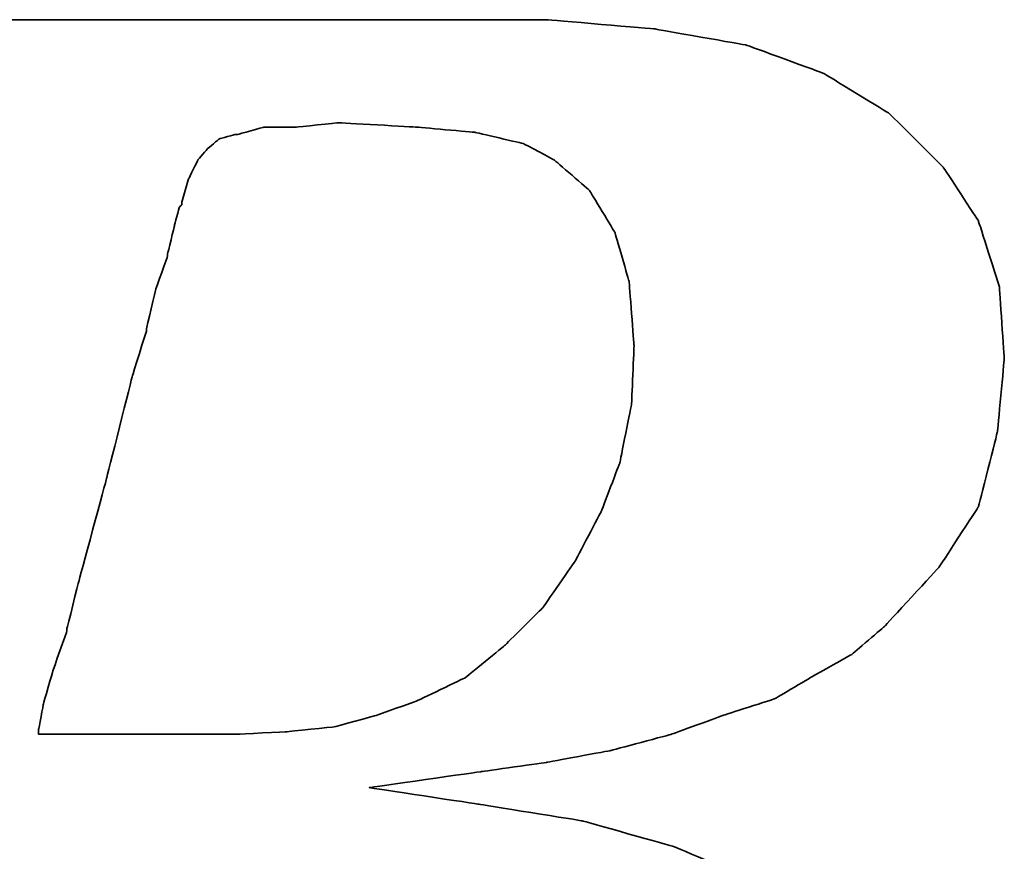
# Model space of a CAD drawing. Header units: millimetres. Extents: x 218 to 545, y 20 to 122.
# Tile 30 of 51: x 453.4 to 454.66, y 54.28 to 55.35. Entities that reach past the tile are written whole.
import ezdxf

# ---------------------------------------------------------------- set-up
doc = ezdxf.new("R2010")
doc.units = ezdxf.units.MM
doc.header["$LTSCALE"] = 0.1
doc.layers.add('DIM', color=4, linetype='CONTINUOUS')
doc.layers.add('layer 1', color=7, linetype='CONTINUOUS')

# ---------------------------------------------------------------- blocks, each defined once
blk = doc.blocks.new('TBI MOTION logo(完整正式版)')
at = {"layer": 'layer 1', "color": 22, "lineweight": 35}
for points, knots in [([(-64.65375, -6.86375), (-64.65375, -6.86375), (-64.84375, -7.29625), (-64.84375, -7.29625), (-64.84375, -7.29625), (-64.84375, -7.29625), (-64.86875, -7.34375), (-64.86875, -7.34375), (-64.86875, -7.34375), (-64.86875, -7.34375), (-64.86875, -7.36875), (-64.86875, -7.36875), (-64.86875, -7.36875), (-64.86875, -7.36875), (-65.15375, -7.65375), (-65.15375, -7.65375), (-65.15375, -7.65375), (-65.15375, -7.65375), (-65.17875, -7.65375), (-65.17875, -7.65375), (-65.17875, -7.65375), (-65.17875, -7.65375), (-65.20375, -7.67875), (-65.20375, -7.67875), (-65.20375, -7.67875), (-65.20375, -7.67875), (-65.58875, -7.87125), (-65.58875, -7.87125), (-65.58875, -7.87125), (-65.58875, -7.87125), (-65.63375, -7.87125), (-65.63375, -7.87125), (-65.63375, -7.87125), (-65.63375, -7.87125), (-65.65875, -7.89375), (-65.65875, -7.89375), (-65.65875, -7.89375), (-65.65875, -7.89375), (-66.09375, -7.94375), (-66.09375, -7.94375), (-66.09375, -7.94375), (-66.09375, -7.94375), (-66.11375, -7.94375), (-66.11375, -7.94375), (-66.11375, -7.94375), (-66.11375, -7.94375), (-66.16375, -7.94375), (-66.16375, -7.94375), (-66.16375, -7.94375), (-66.16375, -7.94375), (-66.30875, -7.94375), (-66.30875, -7.94375), (-66.30875, -7.94375), (-66.30875, -7.94375), (-66.69375, -7.94375), (-66.69375, -7.94375), (-66.69375, -7.94375), (-66.69375, -7.94375), (-67.07375, -7.94375), (-67.07375, -7.94375), (-67.07375, -7.94375), (-67.07375, -7.94375), (-67.12375, -7.94375), (-67.12375, -7.94375), (-67.12375, -7.94375), (-67.12375, -7.94375), (-67.12375, -7.96625), (-67.12375, -7.96625), (-67.12375, -7.96625), (-67.12375, -7.96625), (-67.14875, -7.99125), (-67.14875, -7.99125), (-67.14875, -7.99125), (-67.14875, -7.99125), (-67.24375, -8.34875), (-67.24375, -8.34875), (-67.24375, -8.34875), (-67.24375, -8.34875), (-67.31375, -8.68625), (-67.31375, -8.68625), (-67.31375, -8.68625), (-67.31375, -8.68625), (-67.26875, -8.68625), (-67.26875, -8.68625), (-67.26875, -8.68625), (-67.26875, -8.68625), (-67.07375, -8.68625), (-67.07375, -8.68625), (-67.07375, -8.68625), (-67.07375, -8.68625), (-66.54875, -8.68625), (-66.54875, -8.68625), (-66.54875, -8.68625), (-66.54875, -8.68625), (-65.82625, -8.68625), (-65.82625, -8.68625), (-65.82625, -8.68625), (-65.82625, -8.68625), (-65.01375, -8.68625), (-65.01375, -8.68625), (-65.01375, -8.68625), (-65.01375, -8.68625), (-64.05375, -8.68625), (-64.05375, -8.68625), (-64.05375, -8.68625), (-64.05375, -8.68625), (-62.08375, -8.68625), (-62.08375, -8.68625), (-62.08375, -8.68625), (-62.08375, -8.68625), (-60.06875, -8.68625), (-60.06875, -8.68625), (-60.06875, -8.68625), (-60.06875, -8.68625), (-59.10875, -8.68625), (-59.10875, -8.68625), (-59.10875, -8.68625), (-59.10875, -8.68625), (-58.29375, -8.68625), (-58.29375, -8.68625), (-58.29375, -8.68625), (-58.29375, -8.68625), (-57.57375, -8.68625), (-57.57375, -8.68625), (-57.57375, -8.68625), (-57.57375, -8.68625), (-57.04875, -8.68625), (-57.04875, -8.68625), (-57.04875, -8.68625), (-57.04875, -8.68625), (-56.85375, -8.68625), (-56.85375, -8.68625), (-56.85375, -8.68625), (-56.85375, -8.68625), (-56.70875, -8.68625), (-56.70875, -8.68625), (-56.70875, -8.68625), (-56.70875, -8.68625), (-56.61375, -8.68625), (-56.61375, -8.68625), (-56.61375, -8.68625), (-56.61375, -8.68625), (-56.56875, -8.68625), (-56.56875, -8.68625), (-56.56875, -8.68625), (-56.56875, -8.68625), (-55.65375, -8.63875), (-55.65375, -8.63875), (-55.65375, -8.63875), (-55.65375, -8.63875), (-54.76875, -8.51875), (-54.76875, -8.51875), (-54.76875, -8.51875), (-54.76875, -8.51875), (-53.90375, -8.30375), (-53.90375, -8.30375), (-53.90375, -8.30375), (-53.90375, -8.30375), (-53.08875, -8.03875), (-53.08875, -8.03875), (-53.08875, -8.03875), (-53.08875, -8.03875), (-52.34375, -7.65375), (-52.34375, -7.65375), (-52.34375, -7.65375), (-52.34375, -7.65375), (-51.69875, -7.29625), (-51.69875, -7.29625), (-51.69875, -7.29625), (-51.69875, -7.29625), (-51.21875, -6.91125), (-51.21875, -6.91125), (-51.21875, -6.91125), (-51.21875, -6.91125), (-50.83375, -6.50375), (-50.83375, -6.50375), (-50.83375, -6.50375), (-50.83375, -6.50375), (-50.44875, -5.94875), (-50.44875, -5.94875), (-50.44875, -5.94875), (-50.44875, -5.94875), (-50.13875, -5.30375), (-50.13875, -5.30375), (-50.13875, -5.30375), (-50.13875, -5.30375), (-49.99375, -4.65375), (-49.99375, -4.65375), (-49.99375, -4.65375), (-49.99375, -4.65375), (-49.92375, -3.98375), (-49.92375, -3.98375), (-49.92375, -3.98375), (-49.92375, -3.98375), (-49.99375, -3.19374), (-49.99375, -3.19374), (-49.99375, -3.19374), (-49.99375, -3.19374), (-50.23374, -2.44874), (-50.23374, -2.44874), (-50.23374, -2.44874), (-50.23374, -2.44874), (-50.59375, -1.87374), (-50.59375, -1.87374), (-50.59375, -1.87374), (-50.59375, -1.87374), (-51.09875, -1.31874), (-51.09875, -1.31874), (-51.09875, -1.31874), (-51.09875, -1.31874), (-51.74375, -0.81875), (-51.74375, -0.81875), (-51.74375, -0.81875), (-51.74375, -0.81875), (-52.53875, -0.48125), (-52.53875, -0.48125), (-52.53875, -0.48125), (-52.53875, -0.48125), (-53.47375, -0.21875), (-53.47375, -0.21875), (-53.47375, -0.21875), (-53.47375, -0.21875), (-54.52875, -0.04874), (-54.52875, -0.04874), (-54.52875, -0.04874), (-54.52875, -0.04874), (-55.65375, 0.12125), (-55.65375, 0.12125), (-55.65375, 0.12125), (-55.65375, 0.12125), (-54.50375, 0.28624), (-54.50375, 0.28624), (-54.50375, 0.28624), (-54.50375, 0.28624), (-53.83375, 0.38124), (-53.83375, 0.38124), (-53.83375, 0.38124), (-53.83375, 0.38124), (-53.18375, 0.50125), (-53.18375, 0.50125), (-53.18375, 0.50125), (-53.18375, 0.50125), (-52.55875, 0.66874), (-52.55875, 0.66874), (-52.55875, 0.66874), (-52.55875, 0.66874), (-52.03375, 0.86124), (-52.03375, 0.86124), (-52.03375, 0.86124), (-52.03375, 0.86124), (-51.50374, 1.03124), (-51.50374, 1.03124), (-51.50374, 1.03124), (-51.50374, 1.03124), (-51.09875, 1.27125), (-51.09875, 1.27125), (-51.09875, 1.27125), (-51.09875, 1.27125), (-50.71375, 1.48624), (-50.71375, 1.48624), (-50.71375, 1.48624), (-50.71375, 1.48624), (-50.37625, 1.77625), (-50.37625, 1.77625), (-50.37625, 1.77625), (-50.37625, 1.77625), (-49.82375, 2.37625), (-49.82375, 2.37625), (-49.82375, 2.37625), (-49.82375, 2.37625), (-49.41875, 2.99625), (-49.41875, 2.99625), (-49.41875, 2.99625), (-49.41875, 2.99625), (-49.22375, 3.76625), (-49.22375, 3.76625), (-49.22375, 3.76625), (-49.22375, 3.76625), (-49.15375, 4.50874), (-49.15375, 4.50874), (-49.15375, 4.50874), (-49.15375, 4.50874), (-49.20375, 5.25125), (-49.20375, 5.25125), (-49.20375, 5.25125), (-49.20375, 5.25125), (-49.41875, 5.92625), (-49.41875, 5.92625), (-49.41875, 5.92625), (-49.41875, 5.92625), (-49.77875, 6.47625), (-49.77875, 6.47625), (-49.77875, 6.47625), (-49.77875, 6.47625), (-50.33125, 7.02624), (-50.33125, 7.02624), (-50.33125, 7.02624), (-50.33125, 7.02624), (-51.00125, 7.43625), (-51.00125, 7.43625), (-51.00125, 7.43625), (-51.00125, 7.43625), (-51.79375, 7.72625), (-51.79375, 7.72625), (-51.79375, 7.72625), (-51.79375, 7.72625), (-52.72875, 7.89124), (-52.72875, 7.89124), (-52.72875, 7.89124), (-52.72875, 7.89124), (-53.83375, 7.98625), (-53.83375, 7.98625), (-53.83375, 7.98625), (-53.83375, 7.98625), (-53.92875, 7.98625), (-53.92875, 7.98625), (-53.92875, 7.98625), (-53.92875, 7.98625), (-54.26375, 7.98625), (-54.26375, 7.98625), (-54.26375, 7.98625), (-54.26375, 7.98625), (-54.74375, 7.98625), (-54.74375, 7.98625), (-54.74375, 7.98625), (-54.74375, 7.98625), (-55.36875, 7.98625), (-55.36875, 7.98625), (-55.36875, 7.98625), (-55.36875, 7.98625), (-56.13375, 7.98625), (-56.13375, 7.98625), (-56.13375, 7.98625), (-56.13375, 7.98625), (-56.94875, 7.98625), (-56.94875, 7.98625), (-56.94875, 7.98625), (-56.94875, 7.98625), (-58.77625, 7.98625), (-58.77625, 7.98625), (-58.77625, 7.98625), (-58.77625, 7.98625), (-60.59875, 7.98625), (-60.59875, 7.98625), (-60.59875, 7.98625), (-60.59875, 7.98625), (-61.41375, 7.98625), (-61.41375, 7.98625), (-61.41375, 7.98625), (-61.41375, 7.98625), (-62.17875, 7.98625), (-62.17875, 7.98625), (-62.17875, 7.98625), (-62.17875, 7.98625), (-62.80375, 7.98625), (-62.80375, 7.98625), (-62.80375, 7.98625), (-62.80375, 7.98625), (-63.30625, 7.98625), (-63.30625, 7.98625), (-63.30625, 7.98625), (-63.30625, 7.98625), (-63.57375, 7.98625), (-63.57375, 7.98625), (-63.57375, 7.98625), (-63.57375, 7.98625), (-63.57375, 7.96375), (-63.57375, 7.96375), (-63.57375, 7.96375), (-63.57375, 7.96375), (-63.59875, 7.94125), (-63.59875, 7.94125), (-63.59875, 7.94125), (-63.59875, 7.94125), (-63.69375, 7.55625), (-63.69375, 7.55625), (-63.69375, 7.55625), (-63.69375, 7.55625), (-63.76375, 7.24624), (-63.76375, 7.24624), (-63.76375, 7.24624), (-63.76375, 7.24624), (-63.23875, 7.24624), (-63.23875, 7.24624), (-63.23875, 7.24624), (-63.23875, 7.24624), (-62.75875, 7.24624), (-62.75875, 7.24624), (-62.75875, 7.24624), (-62.75875, 7.24624), (-62.61125, 7.24624), (-62.61125, 7.24624), (-62.61125, 7.24624), (-62.61125, 7.24624), (-62.56625, 7.24624), (-62.56625, 7.24624), (-62.56625, 7.24624), (-62.56625, 7.24624), (-62.22875, 7.24624), (-62.22875, 7.24624), (-62.22875, 7.24624), (-62.22875, 7.24624), (-62.20375, 7.24624), (-62.20375, 7.24624), (-62.20375, 7.24624), (-62.20375, 7.24624), (-62.17875, 7.21875), (-62.17875, 7.21875), (-62.17875, 7.21875), (-62.17875, 7.21875), (-61.96375, 7.17125), (-61.96375, 7.17125), (-61.96375, 7.17125), (-61.96375, 7.17125), (-61.72375, 7.12624), (-61.72375, 7.12624), (-61.72375, 7.12624), (-61.72375, 7.12624), (-61.70375, 7.12624), (-61.70375, 7.12624), (-61.70375, 7.12624), (-61.70375, 7.12624), (-61.55875, 7.07624), (-61.55875, 7.07624), (-61.55875, 7.07624), (-61.55875, 7.07624), (-61.50875, 7.07624), (-61.50875, 7.07624), (-61.50875, 7.07624), (-61.50875, 7.07624), (-61.48375, 7.02624), (-61.48375, 7.02624), (-61.48375, 7.02624), (-61.48375, 7.02624), (-61.31875, 6.83375), (-61.31875, 6.83375), (-61.31875, 6.83375), (-61.31875, 6.83375), (-61.29375, 6.81125), (-61.29375, 6.81125), (-61.29375, 6.81125), (-61.29375, 6.81125), (-61.29375, 6.78625), (-61.29375, 6.78625), (-61.29375, 6.78625), (-61.29375, 6.78625), (-61.19875, 6.50124), (-61.19875, 6.50124), (-61.19875, 6.50124), (-61.19875, 6.50124), (-61.17375, 6.45124), (-61.17375, 6.45124), (-61.17375, 6.45124), (-61.17375, 6.45124), (-61.19875, 6.40625), (-61.19875, 6.40625), (-61.19875, 6.40625), (-61.19875, 6.40625), (-61.26875, 5.99624), (-61.26875, 5.99624), (-61.26875, 5.99624), (-61.26875, 5.99624), (-61.26875, 5.85125), (-61.26875, 5.85125), (-61.26875, 5.85125), (-61.26875, 5.85125), (-61.26875, 5.82625), (-61.26875, 5.82625), (-61.26875, 5.82625), (-61.26875, 5.82625), (-61.29375, 5.80625), (-61.29375, 5.80625), (-61.29375, 5.80625), (-61.29375, 5.80625), (-61.34125, 5.66125), (-61.34125, 5.66125), (-61.34125, 5.66125), (-61.34125, 5.66125), (-61.41375, 5.44625), (-61.41375, 5.44625), (-61.41375, 5.44625), (-61.41375, 5.44625), (-61.48375, 5.15625), (-61.48375, 5.15625), (-61.48375, 5.15625), (-61.48375, 5.15625), (-61.58375, 4.82124), (-61.58375, 4.82124), (-61.58375, 4.82124), (-61.58375, 4.82124), (-61.79875, 4.00375), (-61.79875, 4.00375), (-61.79875, 4.00375), (-61.79875, 4.00375), (-62.05875, 2.99625), (-62.05875, 2.99625), (-62.05875, 2.99625), (-62.05875, 2.99625), (-62.34875, 1.91625), (-62.34875, 1.91625), (-62.34875, 1.91625), (-62.34875, 1.91625), (-62.97375, -0.41124), (-62.97375, -0.41124), (-62.97375, -0.41124), (-62.97375, -0.41124), (-63.59875, -2.75875), (-63.59875, -2.75875), (-63.59875, -2.75875), (-63.59875, -2.75875), (-63.88375, -3.86374), (-63.88375, -3.86374), (-63.88375, -3.86374), (-63.88375, -3.86374), (-64.14875, -4.82374), (-64.14875, -4.82374), (-64.14875, -4.82374), (-64.14875, -4.82374), (-64.36375, -5.64125), (-64.36375, -5.64125), (-64.36375, -5.64125), (-64.36375, -5.64125), (-64.43625, -5.97625), (-64.43625, -5.97625), (-64.43625, -5.97625), (-64.43625, -5.97625), (-64.50875, -6.28625), (-64.50875, -6.28625), (-64.50875, -6.28625), (-64.50875, -6.28625), (-64.50875, -6.30875), (-64.50875, -6.30875), (-64.50875, -6.30875), (-64.50875, -6.30875), (-64.57875, -6.50375), (-64.57875, -6.50375), (-64.57875, -6.50375), (-64.57875, -6.50375), (-64.62875, -6.69625), (-64.62875, -6.69625), (-64.62875, -6.69625), (-64.62875, -6.69625), (-64.62875, -6.76875), (-64.62875, -6.76875), (-64.62875, -6.76875), (-64.62875, -6.76875), (-64.62875, -6.81375), (-64.62875, -6.81375), (-64.62875, -6.81375), (-64.62875, -6.81375), (-64.62875, -6.83875), (-64.62875, -6.83875), (-64.62875, -6.83875), (-64.62875, -6.83875), (-64.65375, -6.86375), (-64.65375, -6.86375)], [0, 0, 0, 0, 0.00719424, 0.00719424, 0.00719424, 0.00719425, 0.01438849, 0.01438849, 0.01438849, 0.0143885, 0.02158273, 0.02158273, 0.02158273, 0.02158274, 0.02877698, 0.02877698, 0.02877698, 0.02877699, 0.03597122, 0.03597122, 0.03597122, 0.03597123, 0.04316547, 0.04316547, 0.04316547, 0.04316548, 0.05035971, 0.05035971, 0.05035971, 0.05035972, 0.05755396, 0.05755396, 0.05755396, 0.05755397, 0.0647482, 0.0647482, 0.0647482, 0.06474821, 0.07194245, 0.07194245, 0.07194245, 0.07194246, 0.07913669, 0.07913669, 0.07913669, 0.0791367, 0.08633094, 0.08633094, 0.08633094, 0.08633095, 0.09352518, 0.09352518, 0.09352518, 0.09352519, 0.10071942, 0.10071942, 0.10071942, 0.10071943, 0.10791367, 0.10791367, 0.10791367, 0.10791368, 0.11510791, 0.11510791, 0.11510791, 0.11510792, 0.12230216, 0.12230216, 0.12230216, 0.12230217, 0.1294964, 0.1294964, 0.1294964, 0.12949641, 0.13669065, 0.13669065, 0.13669065, 0.13669066, 0.14388489, 0.14388489, 0.14388489, 0.1438849, 0.15107914, 0.15107914, 0.15107914, 0.15107915, 0.15827338, 0.15827338, 0.15827338, 0.15827339, 0.16546763, 0.16546763, 0.16546763, 0.16546764, 0.17266187, 0.17266187, 0.17266187, 0.17266188, 0.17985612, 0.17985612, 0.17985612, 0.17985613, 0.18705036, 0.18705036, 0.18705036, 0.18705037, 0.1942446, 0.1942446, 0.1942446, 0.19424461, 0.20143885, 0.20143885, 0.20143885, 0.20143886, 0.20863309, 0.20863309, 0.20863309, 0.2086331, 0.21582734, 0.21582734, 0.21582734, 0.21582735, 0.22302158, 0.22302158, 0.22302158, 0.22302159, 0.23021583, 0.23021583, 0.23021583, 0.23021584, 0.23741007, 0.23741007, 0.23741007, 0.23741008, 0.24460432, 0.24460432, 0.24460432, 0.24460433, 0.25179856, 0.25179856, 0.25179856, 0.25179857, 0.25899281, 0.25899281, 0.25899281, 0.25899282, 0.26618705, 0.26618705, 0.26618705, 0.26618706, 0.27338129, 0.27338129, 0.27338129, 0.2733813, 0.28057554, 0.28057554, 0.28057554, 0.28057555, 0.28776978, 0.28776978, 0.28776978, 0.28776979, 0.29496403, 0.29496403, 0.29496403, 0.29496404, 0.30215827, 0.30215827, 0.30215827, 0.30215828, 0.30935252, 0.30935252, 0.30935252, 0.30935253, 0.31654676, 0.31654676, 0.31654676, 0.31654677, 0.32374101, 0.32374101, 0.32374101, 0.32374102, 0.33093525, 0.33093525, 0.33093525, 0.33093526, 0.3381295, 0.3381295, 0.3381295, 0.33812951, 0.34532374, 0.34532374, 0.34532374, 0.34532375, 0.35251799, 0.35251799, 0.35251799, 0.352518, 0.35971223, 0.35971223, 0.35971223, 0.35971224, 0.36690647, 0.36690647, 0.36690647, 0.36690648, 0.37410072, 0.37410072, 0.37410072, 0.37410073, 0.38129496, 0.38129496, 0.38129496, 0.38129497, 0.38848921, 0.38848921, 0.38848921, 0.38848922, 0.39568345, 0.39568345, 0.39568345, 0.39568346, 0.4028777, 0.4028777, 0.4028777, 0.40287771, 0.41007194, 0.41007194, 0.41007194, 0.41007195, 0.41726619, 0.41726619, 0.41726619, 0.4172662, 0.42446043, 0.42446043, 0.42446043, 0.42446044, 0.43165468, 0.43165468, 0.43165468, 0.43165469, 0.43884892, 0.43884892, 0.43884892, 0.43884893, 0.44604317, 0.44604317, 0.44604317, 0.44604318, 0.45323741, 0.45323741, 0.45323741, 0.45323742, 0.46043165, 0.46043165, 0.46043165, 0.46043166, 0.4676259, 0.4676259, 0.4676259, 0.46762591, 0.47482014, 0.47482014, 0.47482014, 0.47482015, 0.48201439, 0.48201439, 0.48201439, 0.4820144, 0.48920863, 0.48920863, 0.48920863, 0.48920864, 0.49640288, 0.49640288, 0.49640288, 0.49640289, 0.50359712, 0.50359712, 0.50359712, 0.50359713, 0.51079137, 0.51079137, 0.51079137, 0.51079138, 0.51798561, 0.51798561, 0.51798561, 0.51798562, 0.52517986, 0.52517986, 0.52517986, 0.52517987, 0.5323741, 0.5323741, 0.5323741, 0.53237411, 0.53956835, 0.53956835, 0.53956835, 0.53956836, 0.54676259, 0.54676259, 0.54676259, 0.5467626, 0.55395683, 0.55395683, 0.55395683, 0.55395684, 0.56115108, 0.56115108, 0.56115108, 0.56115109, 0.56834532, 0.56834532, 0.56834532, 0.56834533, 0.57553957, 0.57553957, 0.57553957, 0.57553958, 0.58273381, 0.58273381, 0.58273381, 0.58273382, 0.58992806, 0.58992806, 0.58992806, 0.58992807, 0.5971223, 0.5971223, 0.5971223, 0.59712231, 0.60431655, 0.60431655, 0.60431655, 0.60431656, 0.61151079, 0.61151079, 0.61151079, 0.6115108, 0.61870504, 0.61870504, 0.61870504, 0.61870505, 0.62589928, 0.62589928, 0.62589928, 0.62589929, 0.63309353, 0.63309353, 0.63309353, 0.63309354, 0.64028777, 0.64028777, 0.64028777, 0.64028778, 0.64748201, 0.64748201, 0.64748201, 0.64748202, 0.65467626, 0.65467626, 0.65467626, 0.65467627, 0.6618705, 0.6618705, 0.6618705, 0.66187051, 0.66906475, 0.66906475, 0.66906475, 0.66906476, 0.67625899, 0.67625899, 0.67625899, 0.676259, 0.68345324, 0.68345324, 0.68345324, 0.68345325, 0.69064748, 0.69064748, 0.69064748, 0.69064749, 0.69784173, 0.69784173, 0.69784173, 0.69784174, 0.70503597, 0.70503597, 0.70503597, 0.70503598, 0.71223022, 0.71223022, 0.71223022, 0.71223023, 0.71942446, 0.71942446, 0.71942446, 0.71942447, 0.72661871, 0.72661871, 0.72661871, 0.72661872, 0.73381295, 0.73381295, 0.73381295, 0.73381296, 0.74100719, 0.74100719, 0.74100719, 0.7410072, 0.74820144, 0.74820144, 0.74820144, 0.74820145, 0.75539568, 0.75539568, 0.75539568, 0.75539569, 0.76258993, 0.76258993, 0.76258993, 0.76258994, 0.76978417, 0.76978417, 0.76978417, 0.76978418, 0.77697842, 0.77697842, 0.77697842, 0.77697843, 0.78417266, 0.78417266, 0.78417266, 0.78417267, 0.79136691, 0.79136691, 0.79136691, 0.79136692, 0.79856115, 0.79856115, 0.79856115, 0.79856116, 0.8057554, 0.8057554, 0.8057554, 0.80575541, 0.81294964, 0.81294964, 0.81294964, 0.81294965, 0.82014388, 0.82014388, 0.82014388, 0.82014389, 0.82733813, 0.82733813, 0.82733813, 0.82733814, 0.83453237, 0.83453237, 0.83453237, 0.83453238, 0.84172662, 0.84172662, 0.84172662, 0.84172663, 0.84892086, 0.84892086, 0.84892086, 0.84892087, 0.85611511, 0.85611511, 0.85611511, 0.85611512, 0.86330935, 0.86330935, 0.86330935, 0.86330936, 0.8705036, 0.8705036, 0.8705036, 0.87050361, 0.87769784, 0.87769784, 0.87769784, 0.87769785, 0.88489209, 0.88489209, 0.88489209, 0.8848921, 0.89208633, 0.89208633, 0.89208633, 0.89208634, 0.89928058, 0.89928058, 0.89928058, 0.89928059, 0.90647482, 0.90647482, 0.90647482, 0.90647483, 0.91366906, 0.91366906, 0.91366906, 0.91366907, 0.92086331, 0.92086331, 0.92086331, 0.92086332, 0.92805755, 0.92805755, 0.92805755, 0.92805756, 0.9352518, 0.9352518, 0.9352518, 0.93525181, 0.94244604, 0.94244604, 0.94244604, 0.94244605, 0.94964029, 0.94964029, 0.94964029, 0.9496403, 0.95683453, 0.95683453, 0.95683453, 0.95683454, 0.96402878, 0.96402878, 0.96402878, 0.96402879, 0.97122302, 0.97122302, 0.97122302, 0.97122303, 0.97841727, 0.97841727, 0.97841727, 0.97841728, 0.98561151, 0.98561151, 0.98561151, 0.98561152, 0.99280576, 0.99280576, 0.99280576, 0.99280577, 1, 1, 1, 1]), ([(-57.50375, 6.35625), (-57.50375, 6.35625), (-57.57375, 6.11625), (-57.57375, 6.11625), (-57.57375, 6.11625), (-57.57375, 6.11625), (-57.57375, 6.09125), (-57.57375, 6.09125), (-57.57375, 6.09125), (-57.57375, 6.09125), (-57.59875, 6.06625), (-57.59875, 6.06625), (-57.59875, 6.06625), (-57.59875, 6.06625), (-57.64875, 5.87625), (-57.64875, 5.87625), (-57.64875, 5.87625), (-57.64875, 5.87625), (-57.71875, 5.58875), (-57.71875, 5.58875), (-57.71875, 5.58875), (-57.71875, 5.58875), (-57.71875, 5.56625), (-57.71875, 5.56625), (-57.71875, 5.56625), (-57.71875, 5.56625), (-57.83875, 5.23125), (-57.83875, 5.23125), (-57.83875, 5.23125), (-57.83875, 5.23125), (-57.93625, 4.82124), (-57.93625, 4.82124), (-57.93625, 4.82124), (-57.93625, 4.82124), (-57.93625, 4.79624), (-57.93625, 4.79624), (-57.93625, 4.79624), (-57.93625, 4.79624), (-58.07875, 4.34125), (-58.07875, 4.34125), (-58.07875, 4.34125), (-58.07875, 4.34125), (-58.34375, 3.28625), (-58.34375, 3.28625), (-58.34375, 3.28625), (-58.34375, 3.28625), (-58.62875, 2.23124), (-58.62875, 2.23124), (-58.62875, 2.23124), (-58.62875, 2.23124), (-58.74875, 1.75125), (-58.74875, 1.75125), (-58.74875, 1.75125), (-58.74875, 1.75125), (-58.74875, 1.72625), (-58.74875, 1.72625), (-58.74875, 1.72625), (-58.74875, 1.72625), (-58.89375, 1.31625), (-58.89375, 1.31625), (-58.89375, 1.31625), (-58.89375, 1.31625), (-58.98875, 0.98124), (-58.98875, 0.98124), (-58.98875, 0.98124), (-58.98875, 0.98124), (-59.03875, 0.71625), (-59.03875, 0.71625), (-59.03875, 0.71625), (-59.03875, 0.71625), (-59.03875, 0.66874), (-59.03875, 0.66874), (-59.03875, 0.66874), (-59.03875, 0.66874), (-58.91875, 0.66874), (-58.91875, 0.66874), (-58.91875, 0.66874), (-58.91875, 0.66874), (-58.53375, 0.66874), (-58.53375, 0.66874), (-58.53375, 0.66874), (-58.53375, 0.66874), (-58.10375, 0.66874), (-58.10375, 0.66874), (-58.10375, 0.66874), (-58.10375, 0.66874), (-57.66875, 0.66874), (-57.66875, 0.66874), (-57.66875, 0.66874), (-57.66875, 0.66874), (-57.33375, 0.66874), (-57.33375, 0.66874), (-57.33375, 0.66874), (-57.33375, 0.66874), (-57.09375, 0.66874), (-57.09375, 0.66874), (-57.09375, 0.66874), (-57.09375, 0.66874), (-56.99875, 0.66874), (-56.99875, 0.66874), (-56.99875, 0.66874), (-56.99875, 0.66874), (-56.49375, 0.69374), (-56.49375, 0.69374), (-56.49375, 0.69374), (-56.49375, 0.69374), (-56.01375, 0.74374), (-56.01375, 0.74374), (-56.01375, 0.74374), (-56.01375, 0.74374), (-55.58375, 0.86124), (-55.58375, 0.86124), (-55.58375, 0.86124), (-55.58375, 0.86124), (-55.17375, 1.00624), (-55.17375, 1.00624), (-55.17375, 1.00624), (-55.17375, 1.00624), (-54.67375, 1.24625), (-54.67375, 1.24625), (-54.67375, 1.24625), (-54.67375, 1.24625), (-54.26375, 1.58124), (-54.26375, 1.58124), (-54.26375, 1.58124), (-54.26375, 1.58124), (-53.87875, 1.96374), (-53.87875, 1.96374), (-53.87875, 1.96374), (-53.87875, 1.96374), (-53.54375, 2.44625), (-53.54375, 2.44625), (-53.54375, 2.44625), (-53.54375, 2.44625), (-53.27875, 2.95125), (-53.27875, 2.95125), (-53.27875, 2.95125), (-53.27875, 2.95125), (-53.08875, 3.45124), (-53.08875, 3.45124), (-53.08875, 3.45124), (-53.08875, 3.45124), (-52.96875, 4.05124), (-52.96875, 4.05124), (-52.96875, 4.05124), (-52.96875, 4.05124), (-52.94375, 4.65125), (-52.94375, 4.65125), (-52.94375, 4.65125), (-52.94375, 4.65125), (-52.99375, 5.30125), (-52.99375, 5.30125), (-52.99375, 5.30125), (-52.99375, 5.30125), (-53.13875, 5.80625), (-53.13875, 5.80625), (-53.13875, 5.80625), (-53.13875, 5.80625), (-53.39875, 6.23625), (-53.39875, 6.23625), (-53.39875, 6.23625), (-53.39875, 6.23625), (-53.75875, 6.54875), (-53.75875, 6.54875), (-53.75875, 6.54875), (-53.75875, 6.54875), (-54.07375, 6.71625), (-54.07375, 6.71625), (-54.07375, 6.71625), (-54.07375, 6.71625), (-54.57375, 6.83375), (-54.57375, 6.83375), (-54.57375, 6.83375), (-54.57375, 6.83375), (-55.17375, 6.88625), (-55.17375, 6.88625), (-55.17375, 6.88625), (-55.17375, 6.88625), (-55.96875, 6.93125), (-55.96875, 6.93125), (-55.96875, 6.93125), (-55.96875, 6.93125), (-56.39875, 6.88625), (-56.39875, 6.88625), (-56.39875, 6.88625), (-56.39875, 6.88625), (-56.42125, 6.88625), (-56.42125, 6.88625), (-56.42125, 6.88625), (-56.42125, 6.88625), (-56.73375, 6.88625), (-56.73375, 6.88625), (-56.73375, 6.88625), (-56.73375, 6.88625), (-56.99875, 6.81125), (-56.99875, 6.81125), (-56.99875, 6.81125), (-56.99875, 6.81125), (-57.02375, 6.81125), (-57.02375, 6.81125), (-57.02375, 6.81125), (-57.02375, 6.81125), (-57.18875, 6.76625), (-57.18875, 6.76625), (-57.18875, 6.76625), (-57.18875, 6.76625), (-57.30875, 6.66625), (-57.30875, 6.66625), (-57.30875, 6.66625), (-57.30875, 6.66625), (-57.40875, 6.54875), (-57.40875, 6.54875), (-57.40875, 6.54875), (-57.40875, 6.54875), (-57.50375, 6.35625), (-57.50375, 6.35625)], [0, 0, 0, 0, 0.01851852, 0.01851852, 0.01851852, 0.01851853, 0.03703704, 0.03703704, 0.03703704, 0.03703705, 0.05555556, 0.05555556, 0.05555556, 0.05555557, 0.07407407, 0.07407407, 0.07407407, 0.07407408, 0.09259259, 0.09259259, 0.09259259, 0.0925926, 0.11111111, 0.11111111, 0.11111111, 0.11111112, 0.12962963, 0.12962963, 0.12962963, 0.12962964, 0.14814815, 0.14814815, 0.14814815, 0.14814816, 0.16666667, 0.16666667, 0.16666667, 0.16666668, 0.18518519, 0.18518519, 0.18518519, 0.1851852, 0.2037037, 0.2037037, 0.2037037, 0.20370371, 0.22222222, 0.22222222, 0.22222222, 0.22222223, 0.24074074, 0.24074074, 0.24074074, 0.24074075, 0.25925926, 0.25925926, 0.25925926, 0.25925927, 0.27777778, 0.27777778, 0.27777778, 0.27777779, 0.2962963, 0.2962963, 0.2962963, 0.29629631, 0.31481481, 0.31481481, 0.31481481, 0.31481482, 0.33333333, 0.33333333, 0.33333333, 0.33333334, 0.35185185, 0.35185185, 0.35185185, 0.35185186, 0.37037037, 0.37037037, 0.37037037, 0.37037038, 0.38888889, 0.38888889, 0.38888889, 0.3888889, 0.40740741, 0.40740741, 0.40740741, 0.40740742, 0.42592593, 0.42592593, 0.42592593, 0.42592594, 0.44444444, 0.44444444, 0.44444444, 0.44444445, 0.46296296, 0.46296296, 0.46296296, 0.46296297, 0.48148148, 0.48148148, 0.48148148, 0.48148149, 0.5, 0.5, 0.5, 0.50000001, 0.51851852, 0.51851852, 0.51851852, 0.51851853, 0.53703704, 0.53703704, 0.53703704, 0.53703705, 0.55555556, 0.55555556, 0.55555556, 0.55555557, 0.57407407, 0.57407407, 0.57407407, 0.57407408, 0.59259259, 0.59259259, 0.59259259, 0.5925926, 0.61111111, 0.61111111, 0.61111111, 0.61111112, 0.62962963, 0.62962963, 0.62962963, 0.62962964, 0.64814815, 0.64814815, 0.64814815, 0.64814816, 0.66666667, 0.66666667, 0.66666667, 0.66666668, 0.68518519, 0.68518519, 0.68518519, 0.6851852, 0.7037037, 0.7037037, 0.7037037, 0.70370371, 0.72222222, 0.72222222, 0.72222222, 0.72222223, 0.74074074, 0.74074074, 0.74074074, 0.74074075, 0.75925926, 0.75925926, 0.75925926, 0.75925927, 0.77777778, 0.77777778, 0.77777778, 0.77777779, 0.7962963, 0.7962963, 0.7962963, 0.79629631, 0.81481481, 0.81481481, 0.81481481, 0.81481482, 0.83333333, 0.83333333, 0.83333333, 0.83333334, 0.85185185, 0.85185185, 0.85185185, 0.85185186, 0.87037037, 0.87037037, 0.87037037, 0.87037038, 0.88888889, 0.88888889, 0.88888889, 0.8888889, 0.90740741, 0.90740741, 0.90740741, 0.90740742, 0.92592593, 0.92592593, 0.92592593, 0.92592594, 0.94444444, 0.94444444, 0.94444444, 0.94444445, 0.96296296, 0.96296296, 0.96296296, 0.96296297, 0.98148148, 0.98148148, 0.98148148, 0.98148149, 1, 1, 1, 1])]:
    blk.add_open_spline(points, degree=3, knots=knots, dxfattribs=at)

msp = doc.modelspace()

# ---------------------------------------------------------------- block references
at = {"layer": 'DIM', "color": 0, "xscale": 0.1250977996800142, "yscale": 0.1250977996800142, "zscale": 0.1250977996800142}
msp.add_blockref('TBI MOTION logo(完整正式版)', (460.8082, 54.3488), dxfattribs=at)

doc.saveas('drawing.dxf')
